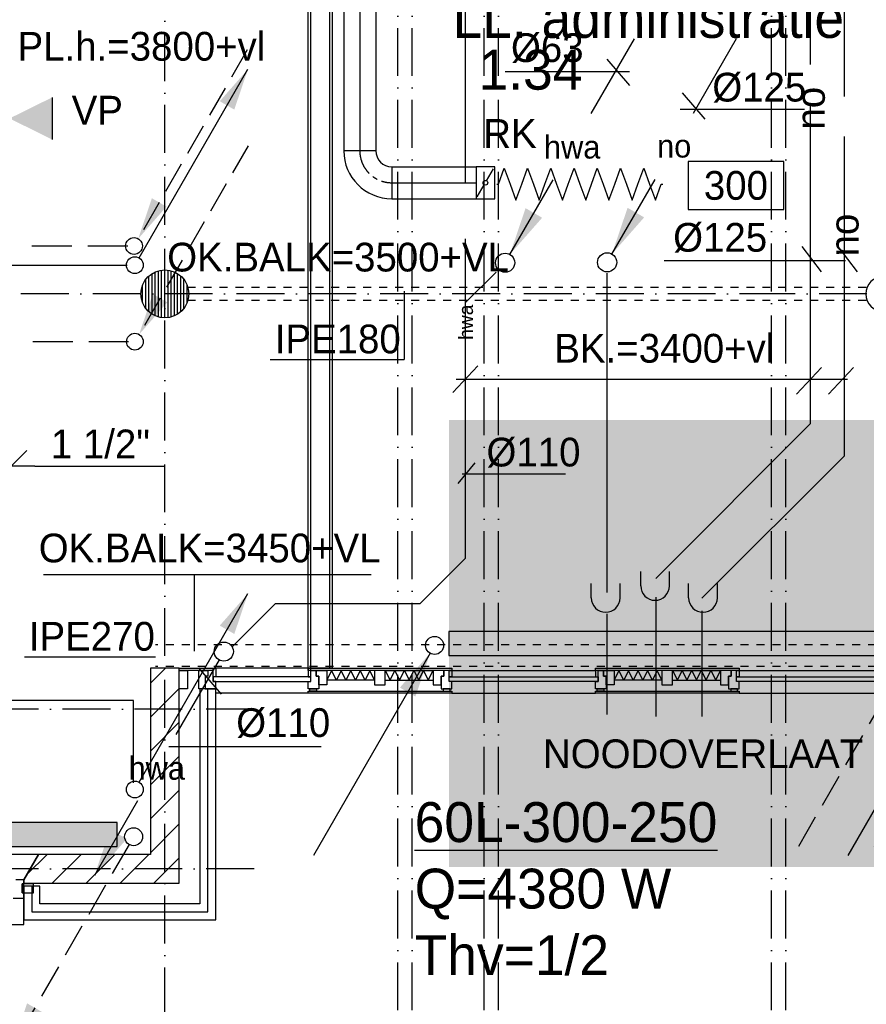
# Model space of a CAD drawing. Extents: x -41378 to 114803, y -24080 to 82188.
# Tile 30 of 137: x 14882 to 20185, y 11378 to 17545. Entities that reach past the tile are written whole.
import ezdxf
from ezdxf.enums import TextEntityAlignment as Align

# ---------------------------------------------------------------- set-up
doc = ezdxf.new("R2010")
doc.units = 0
doc.header["$LTSCALE"] = 50
for name, pattern in [('2322000', [45, 40, -5]), ('2322001', [45, 40, -5]), ('2322105', [47, 40, -7]), ('2322107', [2000, 1000, 1000]), ('2322108', [7, 5, -2]), ('2322122', [47, 40, -7]), ('CENTER2', [11.25, 7.5, -1.25, 1.25, -1.25]), ('CENTER4', [5, 3.125, -0.625, 0.625, -0.625]), ('DASHDOT', [9, 6, -1.5, 0, -1.5]), ('DOT2', [1.25, 0, -1.25]), ('HIDDEN', [2, 1, -1]), ('LURETOUR', [6, 4, -2])]:
    doc.linetypes.add(name, pattern=pattern)
doc.layers.get('0').update_dxf_attribs({"linetype": 'CONTINUOUS'})
for name, color, linetype in [('AL$7----_STRAMIEN', 1, 'DASHDOT'), ('AL21----_BUITENWAND', 4, 'CONTINUOUS'), ('AL21K---_ISOLATIE', 1, 'CONTINUOUS'), ('AL22----_BINNENWAND', 7, 'CONTINUOUS'), ('AL28----_KONSTRUKTIE', 3, 'CONTINUOUS'), ('AL31----_BUITENKOZ', 7, 'CONTINUOUS'), ('ALXA3---_VOLZWART', 14, 'CONTINUOUS'), ('ALXAA---_GEWBETON', 12, 'CONTINUOUS'), ('ALXAB---_PREFABBETON', 1, 'CONTINUOUS'), ('ALXOU---_GLAS', 7, 'CONTINUOUS'), ('BOUW', 8, 'CONTINUOUS'), ('MV-BINNENKOZIJN', 1, 'CONTINUOUS'), ('WI561---', 1, 'CONTINUOUS'), ('WL$1----', 3, 'CONTINUOUS'), ('WL521---', 4, 'CONTINUOUS'), ('WL5501--', 4, 'CONTINUOUS'), ('WL561---', 4, 'CONTINUOUS'), ('WL561---_AANVOER', 4, 'CONTINUOUS'), ('WL561---_RETOUR', 4, 'CONTINUOUS'), ('WL562---', 4, 'CONTINUOUS'), ('WL570---', 3, 'CONTINUOUS'), ('WL570---_HARTLIJN', 7, 'CONTINUOUS'), ('WL570---_RETOUR', 3, 'CONTINUOUS'), ('WM$1----', 1, 'CONTINUOUS'), ('WM521---', 1, 'CONTINUOUS'), ('WM561---', 1, 'CONTINUOUS'), ('WM570---', 1, 'CONTINUOUS')]:
    doc.layers.add(name, color=color, linetype=linetype)
doc.layers.get('0').freeze()
doc.styles.add('BURO-018', font='BUROFONT.shx', dxfattribs={"height": 90})
doc.styles.add('BURO-025', font='BUROFONT.shx', dxfattribs={"height": 250})

# ---------------------------------------------------------------- blocks, each defined once
blk = doc.blocks.new('CVHATCH4')
at = {"color": 0, "linetype": 'DOT2'}
blk.add_lwpolyline([(-0.5, 0, 1, 1, 0), (0.5, 0, 1, 1, 0)], format="xyseb", dxfattribs=at)
blk = doc.blocks.new('2322401')
at = {"color": 0, "linetype": 'CONTINUOUS'}
for p, q in [((-0.5, 0.5, 1), (-0.5, 0.5)), ((-0.5, 0.5, 1), (-0.5, -0.5, 1)), ((0.5, 0.5, 1), (-0.5, 0.5, 1)), ((0.5, 0.5), (-0.5, 0.5)), ((-0.5, 0.5), (-0.5, -0.5)), ((0.5, 0.5, 1), (0.5, 0.5)), ((0.5, -0.5, 1), (0.5, 0.5, 1)), ((0.5, -0.5), (0.5, 0.5)), ((-0.5, -0.5, 1), (-0.5, -0.5)), ((-0.5, -0.5, 1), (0.5, -0.5, 1)), ((-0.5, -0.5), (0.5, -0.5)), ((0.5, -0.5, 1), (0.5, -0.5))]:
    blk.add_line(p, q, dxfattribs=at)
blk = doc.blocks.new('LDV2108')
at = {"color": 0, "linetype": 'CONTINUOUS'}
for p, q in [((-0.25, -0.433), (-1.187, -2.057)), ((-1.562, -2.706), (-2.5, -4.33)), ((-2.875, -4.98), (-3.812, -6.603)), ((-4.187, -7.253), (-5.125, -8.877)), ((-5.5, -9.526), (-6.437, -11.15))]:
    blk.add_line(p, q, dxfattribs=at)
blk.add_lwpolyline([(-6.75, -11.691, 0, 1, 0), (-5.5, -9.526, 1, 1, 0)], format="xyseb", dxfattribs=at)
blk.add_circle((0, 0), 0.5, dxfattribs=at)
blk = doc.blocks.new('LDV4107')
at = {"color": 0, "linetype": 'CONTINUOUS'}
blk.add_line((-0.25, -0.433), (-6.75, -11.691), dxfattribs=at)
blk.add_lwpolyline([(-0.25, -0.433, 0, 1, 0), (-1.5, -2.598, 1, 1, 0)], format="xyseb", dxfattribs=at)
blk.add_circle((0, 0), 0.5, dxfattribs=at)
blk = doc.blocks.new('LU-ORND')
at = {"color": 0, "linetype": 'CONTINUOUS'}
for p, q in [((-3, 1.5), (-3, -1.5)), ((3, 1.5), (-3, 1.5)), ((3, -1.5), (3, 1.5)), ((-3, -1.5), (3, -1.5))]:
    blk.add_line(p, q, dxfattribs=at)
blk = doc.blocks.new('LU-1D-K-C8')
at = {"color": 0, "linetype": 'CONTINUOUS'}
for p, q in [((-0.5, 100), (0.5, 100)), ((-0.5, -100), (0.5, -100))]:
    blk.add_line(p, q, dxfattribs=at)
at = {"layer": 'WL570---_HARTLIJN', "linetype": 'CENTER2'}
blk.add_line((-0.5, 0), (0.5, 0), dxfattribs=at)
blk = doc.blocks.new('LU-1D-KL-C874')
at = {"color": 0, "linetype": 'CONTINUOUS'}
for p, q in [((-58.2, 100), (-58.2, -100)), ((58.2, 100), (-58.2, 100)), ((50.9, 87.4), (7.3, 12.6)), ((58.2, -100), (58.2, 100)), ((-7.3, -12.6), (-50.9, -87.4)), ((-58.2, -100), (58.2, -100))]:
    blk.add_line(p, q, dxfattribs=at)
blk.add_circle((0, 0), 14.6, dxfattribs=at)
blk = doc.blocks.new('LU-1D-B--1-C85AC8')
at = {"color": 0, "linetype": 'CONTINUOUS'}
for p, q in [((-200, -100), (-200, 100)), ((-100, -200), (100, -200))]:
    blk.add_line(p, q, dxfattribs=at)
for radius in [300, 100]:
    blk.add_arc((-200, -200), radius, 0, 90, dxfattribs=at)
at = {"layer": 'WL570---_HARTLIJN', "linetype": 'CENTER4'}
blk.add_arc((-200, -200), 200, 0, 90, dxfattribs=at)
blk = doc.blocks.new('LDV3108')
at = {"color": 0, "linetype": 'CONTINUOUS'}
for p, q in [((6.75, 11.691), (5.813, 10.068)), ((5.438, 9.418), (4.5, 7.794)), ((4.125, 7.145), (3.188, 5.521)), ((2.813, 4.871), (1.875, 3.248)), ((1.5, 2.598), (0.563, 0.974))]:
    blk.add_line(p, q, dxfattribs=at)
blk.add_lwpolyline([(0.25, 0.433, 0, 1, 0), (1.5, 2.598, 1, 1, 0)], format="xyseb", dxfattribs=at)
blk.add_circle((0, 0), 0.5, dxfattribs=at)
blk = doc.blocks.new('LDV1107')
at = {"color": 0, "linetype": 'CONTINUOUS'}
blk.add_line((0.25, 0.433), (6.75, 11.691), dxfattribs=at)
blk.add_lwpolyline([(6.75, 11.691, 0, 1, 0), (5.5, 9.526, 1, 1, 0)], format="xyseb", dxfattribs=at)
blk.add_circle((0, 0), 0.5, dxfattribs=at)
blk = doc.blocks.new('LDV3')
at = {"color": 0, "linetype": 'CONTINUOUS'}
for p, q in [((4.5, 7.794), (6.75, 11.691)), ((0.25, 0.433), (2.5, 4.33))]:
    blk.add_line(p, q, dxfattribs=at)
blk.add_lwpolyline([(0.25, 0.433, 0, 1, 0), (1.5, 2.598, 1, 1, 0)], format="xyseb", dxfattribs=at)
blk.add_circle((0, 0), 0.5, dxfattribs=at)
at = {"color": 0, "linetype": 'CONTINUOUS', "style": 'BURO-018'}
blk.add_attdef('LD_TEXT1', text='', height=1.8, dxfattribs=at).set_placement((3.5, 6.062), align=Align.MIDDLE)
blk = doc.blocks.new('LDV2')
at = {"color": 0, "linetype": 'CONTINUOUS'}
for p, q in [((-0.25, -0.433), (-2.5, -4.33)), ((-4.5, -7.794), (-6.75, -11.691))]:
    blk.add_line(p, q, dxfattribs=at)
blk.add_lwpolyline([(-6.75, -11.691, 0, 1, 0), (-5.5, -9.526, 1, 1, 0)], format="xyseb", dxfattribs=at)
blk.add_circle((0, 0), 0.5, dxfattribs=at)
at = {"color": 0, "linetype": 'CONTINUOUS', "style": 'BURO-018'}
blk.add_attdef('LD_TEXT1', text='', height=1.8, dxfattribs=at).set_placement((-3.5, -6.062), align=Align.MIDDLE)
blk = doc.blocks.new('LU-1D-F-C840E')
at = {"color": 0, "linetype": 'CONTINUOUS'}
for p, q in [((-509.6, 0), (-473.2, 100)), ((-473.2, 100), (-436.8, 0)), ((-364, 0), (-327.6, 100)), ((-327.6, 100), (-291.2, 0)), ((-218.4, 0), (-182, 100)), ((-182, 100), (-145.6, 0)), ((-72.8, 0), (-36.4, 100)), ((-36.4, 100), (0, 0)), ((72.8, 0), (109.2, 100)), ((109.2, 100), (145.6, 0)), ((218.4, 0), (254.8, 100)), ((254.8, 100), (291.2, 0)), ((364, 0), (400.4, 100)), ((400.4, 100), (436.8, 0)), ((-519.3, 0), (-509.6, 0)), ((-436.8, 0), (-400.4, -100)), ((-400.4, -100), (-364, 0)), ((-291.2, 0), (-254.8, -100)), ((-254.8, -100), (-218.4, 0)), ((-145.6, 0), (-109.2, -100)), ((-109.2, -100), (-72.8, 0)), ((0, 0), (36.4, -100)), ((36.4, -100), (72.8, 0)), ((145.6, 0), (182, -100)), ((182, -100), (218.4, 0)), ((291.2, 0), (327.6, -100)), ((327.6, -100), (364, 0)), ((436.8, 0), (473.2, -100)), ((473.2, -100), (509.6, 0)), ((509.6, 0), (519.3, 0))]:
    blk.add_line(p, q, dxfattribs=at)
blk = doc.blocks.new('CVHATCH1')
at = {"color": 0, "linetype": 'CONTINUOUS'}
blk.add_solid([(-0.5, -0.5), (0.5, -0.5), (-0.5, 0.5), (0.5, 0.5)], dxfattribs=at)
blk = doc.blocks.new('*U272', base_point=(14826.9, 14747.6))
at = {"color": 0, "linetype": 'CONTINUOUS'}
for p, q in [((14926.9, 14847.6), (14726.9, 14647.6)), ((14976.9, 14747.6), (14726.9, 14747.6)), ((14976.9, 14747.6), (15786.9, 14747.6))]:
    blk.add_line(p, q, dxfattribs=at)
at = {"color": 0, "linetype": 'CONTINUOUS', "style": 'BURO-018'}
blk.add_text('1 1/2"', height=180, dxfattribs=at).set_placement((15076.9, 14797.6))
blk = doc.blocks.new('CVRINFO2')
at = {"color": 0, "linetype": 'CONTINUOUS', "style": 'BURO-025'}
for tag, p in [('CV_TEXT125', (0, 0)), ('CV_TEXT225', (0, -4.167)), ('CV_TEXT325', (0, -8.333)), ('CV_TEXT425', (0, -12.5))]:
    blk.add_attdef(tag, p, '', height=2.5, dxfattribs=at)
blk = doc.blocks.new('2322001-5')
at = {"layer": 'WM$1----', "color": 0, "style": 'BURO-018'}
for p in [(19836.5, 16990.2), (20047.9, 16195.5)]:
    blk.add_text('no', height=180, rotation=90, dxfattribs=at).set_placement(p, align=Align.MIDDLE)
blk = doc.blocks.new('LDS')
at = {"color": 0, "linetype": 'CONTINUOUS'}
for p, q in [((0, 1), (1, 1)), ((0, -1), (1, -1))]:
    blk.add_line(p, q, dxfattribs=at)
blk.add_arc((0, 0), 1, 90, 270, dxfattribs=at)
blk = doc.blocks.new('2322122-2')
at = {"layer": 'WM521---', "color": 0, "style": 'BURO-018'}
blk.add_text('hwa', height=90, rotation=90, dxfattribs=at).set_placement((17674.8, 15649.9), align=Align.MIDDLE)

msp = doc.modelspace()

# ---------------------------------------------------------------- hatches: boundary and pattern name
at = {"layer": 'WL570---'}
h = msp.add_hatch(color=1, dxfattribs=at)
h.paths.add_polyline_path([(15085.7, 17058.2), (14820.9, 16927.4), (15085.7, 16927.4)])
h.paths.add_polyline_path([(15085.7, 16927.4), (14820.9, 16927.4), (14820.9, 16924.8), (15085.7, 16794)])

# ---------------------------------------------------------------- linework, layer by layer
at = {"layer": 'AL$7----_STRAMIEN', "color": 1}
for p, q in [((16350.1, 13227.3), (-1873.3, 13227.3)), ((16350.1, 12227.3), (-1873.3, 12227.3))]:
    msp.add_line(p, q, dxfattribs=at)
at = {"layer": 'AL$7----_STRAMIEN'}
for points in [[(17250, 10891), (17250, 48830.7)], [(17341, 10891), (17341, 48830.7)], [(17791, 10891), (17791, 48830.7)], [(17882, 10891), (17882, 48830.7)], [(19591, 10891), (19591, 48830.7)], [(19682, 10891), (19682, 48830.7)]]:
    msp.add_lwpolyline(points, dxfattribs=at)
at = {"layer": 'AL$7----_STRAMIEN', "color": 1}
for points in [[(15791, 10859.1), (15791, 23614.5)], [(67449.7, 15827.3), (19691, 15827.3), (-1873.3, 15827.3)]]:
    msp.add_lwpolyline(points, dxfattribs=at)
at = {"layer": 'AL21----_BUITENWAND', "color": 8}
for p, q in [((16111, 13354.3), (16011, 13354.3)), ((16011, 13354.3), (16011, 12007.3)), ((16111, 11907.3), (16111, 13354.3)), ((14908, 12117.3), (14908, 11907.3)), ((15008, 12117.3), (14908, 12117.3)), ((15008, 12007.3), (15008, 12117.3)), ((16011, 12007.3), (15008, 12007.3)), ((14908, 11907.3), (16111, 11907.3))]:
    msp.add_line(p, q, dxfattribs=at)
at = {"layer": 'AL21K---_ISOLATIE', "color": 8, "linetype": 'CONTINUOUS'}
for p, q in [((17105, 13468.3), (16805.5, 13468.3)), ((16835.4, 13468.3), (16805.5, 13408.3)), ((16865.4, 13408.3), (16835.4, 13468.3)), ((16895.3, 13468.3), (16865.4, 13408.3)), ((16925.3, 13408.3), (16895.3, 13468.3)), ((16955.2, 13468.3), (16925.3, 13408.3)), ((16985.2, 13408.3), (16955.2, 13468.3)), ((17015.1, 13468.3), (16985.2, 13408.3)), ((17045.1, 13408.3), (17015.1, 13468.3)), ((17075, 13468.3), (17045.1, 13408.3)), ((17105, 13408.3), (17075, 13468.3)), ((17172, 13468.3), (17471.5, 13468.3)), ((17172, 13468.3), (17201.9, 13408.3)), ((17201.9, 13408.3), (17231.9, 13468.3)), ((17231.9, 13468.3), (17261.8, 13408.3)), ((17261.8, 13408.3), (17291.8, 13468.3)), ((17291.8, 13468.3), (17321.7, 13408.3)), ((17321.7, 13408.3), (17351.7, 13468.3)), ((17351.7, 13468.3), (17381.6, 13408.3)), ((17381.6, 13408.3), (17411.6, 13468.3)), ((17411.6, 13468.3), (17441.5, 13408.3)), ((17441.5, 13408.3), (17471.5, 13468.3)), ((18905, 13468.3), (18605.5, 13468.3)), ((18635.4, 13468.3), (18605.5, 13408.3)), ((18665.4, 13408.3), (18635.4, 13468.3)), ((18695.3, 13468.3), (18665.4, 13408.3)), ((18725.3, 13408.3), (18695.3, 13468.3)), ((18755.2, 13468.3), (18725.3, 13408.3)), ((18785.2, 13408.3), (18755.2, 13468.3)), ((18815.1, 13468.3), (18785.2, 13408.3)), ((18845.1, 13408.3), (18815.1, 13468.3)), ((18875, 13468.3), (18845.1, 13408.3)), ((18905, 13408.3), (18875, 13468.3)), ((18972, 13468.3), (19271.5, 13468.3)), ((18972, 13468.3), (19001.9, 13408.3)), ((19001.9, 13408.3), (19031.9, 13468.3)), ((19031.9, 13468.3), (19061.8, 13408.3)), ((19061.8, 13408.3), (19091.8, 13468.3)), ((19091.8, 13468.3), (19121.7, 13408.3)), ((19121.7, 13408.3), (19151.7, 13468.3)), ((19151.7, 13468.3), (19181.6, 13408.3)), ((19181.6, 13408.3), (19211.6, 13468.3)), ((19211.6, 13468.3), (19241.5, 13408.3)), ((19241.5, 13408.3), (19271.5, 13468.3)), ((17105, 13408.3), (16805.5, 13408.3)), ((17172, 13408.3), (17471.5, 13408.3)), ((18905, 13408.3), (18605.5, 13408.3)), ((18972, 13408.3), (19271.5, 13408.3))]:
    msp.add_line(p, q, dxfattribs=at)
at = {"layer": 'AL22----_BINNENWAND', "color": 8}
for p, q in [((16688.5, 13483.3), (16688.5, 19093.3)), ((16838.5, 19093.3), (16838.5, 13483.3)), ((16838.5, 13483.3), (16688.5, 13483.3))]:
    msp.add_line(p, q, dxfattribs=at)
at = {"layer": 'AL22----_BINNENWAND', "color": 8, "linetype": 'CONTINUOUS'}
for p, q in [((16703.5, 19093.3), (16703.5, 13483.3)), ((16823.5, 19093.3), (16823.5, 13483.3))]:
    msp.add_line(p, q, dxfattribs=at)
at = {"layer": 'AL28----_KONSTRUKTIE', "color": 8, "linetype": 'CONTINUOUS'}
for p, q in [((15701, 13483.3), (15701, 13483.3)), ((15701, 13483.3), (15701, 12317.3)), ((15881, 13483.3), (15701, 13483.3)), ((15881, 13297.3), (15881, 13483.3)), ((15881, 12137.3), (15881, 13297.3)), ((15000.4, 12317.3), (14908, 12157.3)), ((15701, 12317.3), (15000.4, 12317.3)), ((14908, 12157.3), (14908, 12137.3)), ((14908, 12137.3), (15881, 12137.3))]:
    msp.add_line(p, q, dxfattribs=at)
at = {"layer": 'AL28----_KONSTRUKTIE', "color": 8}
msp.add_circle((15791, 15827.3), 150, dxfattribs=at)
for start, end in [(0, 180), (180, 0)]:
    msp.add_arc((20291, 15827.3), 109.5, start, end, dxfattribs=at)
at = {"layer": 'AL31----_BUITENKOZ', "color": 8}
for p, q in [((15881, 13468.3), (15881, 13483.3)), ((15881, 13483.3), (16094, 13483.3)), ((15881, 13354.3), (15881, 13468.3)), ((15881, 13468.3), (15933, 13468.3)), ((16094, 13468.3), (15881, 13468.3)), ((15933, 13468.3), (15933, 13354.3)), ((16005, 13354.3), (16005, 13468.3)), ((16005, 13468.3), (16061, 13468.3)), ((16061, 13468.3), (16061, 13433.3)), ((16094, 13468.3), (16061, 13468.3)), ((16061, 13468.3), (16061, 13433.3)), ((16094, 13483.3), (16094, 13468.3)), ((16094, 13429.3), (16094, 13483.3)), ((16094, 13483.3), (16111, 13483.3)), ((16094, 13399.3), (16094, 13468.3)), ((16688.5, 13483.3), (16111, 13483.3)), ((16111, 13483.3), (16111, 13429.3)), ((16688.5, 13468.3), (16688.5, 13483.3)), ((16688.5, 13483.3), (17588.5, 13483.3)), ((16705.5, 13483.3), (16688.5, 13483.3)), ((16688.5, 13483.3), (16688.5, 13429.3)), ((17588.5, 13468.3), (16688.5, 13468.3)), ((16705.5, 13429.3), (16705.5, 13483.3)), ((16705.5, 13468.3), (16738.5, 13468.3)), ((16705.5, 13399.3), (16705.5, 13468.3)), ((16738.5, 13468.3), (16738.5, 13433.3)), ((16738.5, 13433.3), (16738.5, 13468.3)), ((16738.5, 13468.3), (16805.5, 13468.3)), ((16805.5, 13468.3), (16805.5, 13378.3)), ((17105, 13468.3), (17105, 13378.3)), ((17172, 13468.3), (17105, 13468.3)), ((17172, 13378.3), (17172, 13468.3)), ((17471.5, 13468.3), (17471.5, 13378.3)), ((17538.5, 13468.3), (17471.5, 13468.3)), ((17571.5, 13468.3), (17538.5, 13468.3)), ((17538.5, 13468.3), (17538.5, 13433.3)), ((17538.5, 13433.3), (17538.5, 13468.3)), ((17571.5, 13429.3), (17571.5, 13468.3)), ((17571.5, 13468.3), (17588.5, 13468.3)), ((17571.5, 13399.3), (17571.5, 13468.3)), ((17588.5, 13483.3), (17588.5, 13468.3)), ((17588.5, 13468.3), (18488.5, 13468.3)), ((17588.5, 13468.3), (17588.5, 13429.3)), ((18488.5, 13468.3), (18488.5, 13483.3)), ((18488.5, 13483.3), (19388.5, 13483.3)), ((18505.5, 13468.3), (18488.5, 13468.3)), ((18488.5, 13468.3), (18488.5, 13429.3)), ((19388.5, 13468.3), (18488.5, 13468.3)), ((18505.5, 13429.3), (18505.5, 13468.3)), ((18505.5, 13468.3), (18538.5, 13468.3)), ((18505.5, 13399.3), (18505.5, 13468.3)), ((18538.5, 13468.3), (18538.5, 13433.3)), ((18538.5, 13433.3), (18538.5, 13468.3)), ((18538.5, 13468.3), (18605.5, 13468.3)), ((18605.5, 13468.3), (18605.5, 13378.3)), ((18905, 13468.3), (18905, 13378.3)), ((18972, 13468.3), (18905, 13468.3)), ((18972, 13378.3), (18972, 13468.3)), ((19271.5, 13468.3), (19271.5, 13378.3)), ((19338.5, 13468.3), (19271.5, 13468.3)), ((19338.5, 13433.3), (19338.5, 13468.3)), ((19371.5, 13468.3), (19338.5, 13468.3)), ((19338.5, 13468.3), (19338.5, 13433.3)), ((19371.5, 13429.3), (19371.5, 13468.3)), ((19371.5, 13468.3), (19388.5, 13468.3)), ((19371.5, 13399.3), (19371.5, 13468.3)), ((19388.5, 13483.3), (19388.5, 13468.3)), ((19388.5, 13468.3), (20288.5, 13468.3)), ((19388.5, 13468.3), (19388.5, 13429.3)), ((16061, 13433.3), (16044, 13433.3)), ((16044, 13433.3), (16044, 13354.3)), ((16061, 13433.3), (16044, 13433.3)), ((16044, 13433.3), (16044, 13354.3)), ((16111, 13429.3), (16094, 13429.3)), ((16111, 13399.3), (16094, 13399.3)), ((16111, 13354.3), (16111, 13399.3)), ((16688.5, 13429.3), (16705.5, 13429.3)), ((16688.5, 13354.3), (16688.5, 13399.3)), ((16688.5, 13399.3), (16705.5, 13399.3)), ((16738.5, 13433.3), (16755.5, 13433.3)), ((16755.5, 13433.3), (16738.5, 13433.3)), ((16755.5, 13433.3), (16755.5, 13354.3)), ((16755.5, 13378.3), (16755.5, 13433.3)), ((17538.5, 13433.3), (17521.5, 13433.3)), ((17521.5, 13433.3), (17521.5, 13354.3)), ((17521.5, 13378.3), (17521.5, 13433.3)), ((17521.5, 13433.3), (17538.5, 13433.3)), ((17588.5, 13429.3), (17571.5, 13429.3)), ((17588.5, 13399.3), (17571.5, 13399.3)), ((17588.5, 13354.3), (17588.5, 13399.3)), ((18488.5, 13429.3), (18505.5, 13429.3)), ((18488.5, 13354.3), (18488.5, 13399.3)), ((18488.5, 13399.3), (18505.5, 13399.3)), ((18538.5, 13433.3), (18555.5, 13433.3)), ((18555.5, 13433.3), (18538.5, 13433.3)), ((18555.5, 13433.3), (18555.5, 13354.3)), ((18555.5, 13378.3), (18555.5, 13433.3)), ((19321.5, 13378.3), (19321.5, 13433.3)), ((19321.5, 13433.3), (19338.5, 13433.3)), ((19338.5, 13433.3), (19321.5, 13433.3)), ((19321.5, 13433.3), (19321.5, 13354.3)), ((19388.5, 13429.3), (19371.5, 13429.3)), ((19388.5, 13399.3), (19371.5, 13399.3)), ((19388.5, 13354.3), (19388.5, 13399.3)), ((15933, 13354.3), (15881, 13354.3)), ((16044, 13354.3), (16005, 13354.3)), ((16044, 13354.3), (16111, 13354.3)), ((16688.5, 13327.3), (16111, 13327.3)), ((16755.5, 13354.3), (16688.5, 13354.3)), ((16688.5, 13327.3), (16688.5, 13339.3)), ((16688.5, 13339.3), (17588.5, 13339.3)), ((17588.5, 13327.3), (16688.5, 13327.3)), ((16698.5, 13339.3), (16698.5, 13354.3)), ((16698.5, 13354.3), (16741.5, 13354.3)), ((16741.5, 13339.3), (16698.5, 13339.3)), ((16741.5, 13354.3), (16741.5, 13339.3)), ((16805.5, 13378.3), (16755.5, 13378.3)), ((17105, 13378.3), (17172, 13378.3)), ((17471.5, 13378.3), (17521.5, 13378.3)), ((17521.5, 13354.3), (17588.5, 13354.3)), ((17535.5, 13354.3), (17535.5, 13339.3)), ((17578.5, 13354.3), (17535.5, 13354.3)), ((17535.5, 13339.3), (17578.5, 13339.3)), ((17578.5, 13339.3), (17578.5, 13354.3)), ((17588.5, 13339.3), (17588.5, 13327.3)), ((17588.5, 13327.3), (18488.5, 13327.3)), ((18555.5, 13354.3), (18488.5, 13354.3)), ((18488.5, 13327.3), (18488.5, 13339.3)), ((18488.5, 13339.3), (19388.5, 13339.3)), ((19388.5, 13327.3), (18488.5, 13327.3)), ((18498.5, 13339.3), (18498.5, 13354.3)), ((18498.5, 13354.3), (18541.5, 13354.3)), ((18541.5, 13339.3), (18498.5, 13339.3)), ((18541.5, 13354.3), (18541.5, 13339.3)), ((18605.5, 13378.3), (18555.5, 13378.3)), ((18905, 13378.3), (18972, 13378.3)), ((19271.5, 13378.3), (19321.5, 13378.3)), ((19321.5, 13354.3), (19388.5, 13354.3)), ((19335.5, 13354.3), (19335.5, 13339.3)), ((19378.5, 13354.3), (19335.5, 13354.3)), ((19335.5, 13339.3), (19378.5, 13339.3)), ((19378.5, 13339.3), (19378.5, 13354.3)), ((19388.5, 13339.3), (19388.5, 13327.3)), ((19388.5, 13327.3), (20288.5, 13327.3)), ((15000.4, 12317.3), (13940.6, 12317.3)), ((14908, 12157.3), (15000.4, 12317.3)), ((14908, 11877.3), (14908, 12157.3)), ((14898, 12132.3), (14898, 12076.3)), ((14969, 12132.3), (14898, 12132.3)), ((14969, 12076.3), (14969, 12132.3)), ((14898, 12076.3), (14969, 12076.3)), ((14033, 11877.3), (14908, 11877.3))]:
    msp.add_line(p, q, dxfattribs=at)
at = {"layer": 'AL31----_BUITENKOZ', "color": 8, "linetype": 'CONTINUOUS'}
for p, q in [((14908, 12157.3), (14858, 12157.3)), ((14908, 12132.3), (14908, 12157.3)), ((14898, 12076.3), (14898, 12132.3)), ((14898, 12132.3), (14908, 12132.3)), ((14908, 12132.3), (14908, 12132.3)), ((14841, 12043.3), (14908, 12043.3)), ((14908, 12076.3), (14898, 12076.3)), ((14908, 12043.3), (14908, 12076.3))]:
    msp.add_line(p, q, dxfattribs=at)
at = {"layer": 'ALXA3---_VOLZWART', "color": 8}
for p, q in [((16061, 11957.3), (16061, 13354.3)), ((14958, 12117.3), (14958, 11957.3)), ((14958, 11957.3), (16061, 11957.3))]:
    msp.add_line(p, q, dxfattribs=at)
at = {"layer": 'ALXAA---_GEWBETON', "color": 8}
for p, q in [((15751, 15682.8), (15751, 15971.9)), ((15771, 15678.7), (15771, 15976)), ((15791, 15677.3), (15791, 15977.3)), ((15811, 15678.7), (15811, 15976)), ((15831, 15682.8), (15831, 15971.9)), ((15671, 15737.3), (15671, 15917.3)), ((15691, 15715.5), (15691, 15939.1)), ((15711, 15700.4), (15711, 15954.2)), ((15731, 15689.9), (15731, 15964.8)), ((15851, 15689.9), (15851, 15964.8)), ((15871, 15700.4), (15871, 15954.2)), ((15891, 15715.5), (15891, 15939.1)), ((15911, 15737.3), (15911, 15917.3)), ((15651, 15773.5), (15651, 15881.2)), ((15931, 15773.5), (15931, 15881.2))]:
    msp.add_line(p, q, dxfattribs=at)
at = {"layer": 'ALXAB---_PREFABBETON', "color": 8}
for p, q in [((15701, 13388.6), (15795.8, 13483.3)), ((15701, 13176.4), (15881, 13356.4)), ((15701, 12964.3), (15881, 13144.3)), ((15701, 12752.2), (15881, 12932.2)), ((15701, 12540), (15881, 12720)), ((15701, 12327.9), (15881, 12507.9)), ((14927.1, 12190.4), (15054, 12317.3)), ((15086.2, 12137.3), (15266.2, 12317.3)), ((15298.3, 12137.3), (15478.3, 12317.3)), ((15510.4, 12137.3), (15690.4, 12317.3)), ((15722.6, 12137.3), (15881, 12295.8))]:
    msp.add_line(p, q, dxfattribs=at)
at = {"layer": 'ALXOU---_GLAS', "color": 8}
for p, q in [((16705.5, 13429.3), (16094, 13429.3)), ((16094, 13429.3), (16094, 13399.3)), ((16094, 13399.3), (16705.5, 13399.3)), ((16705.5, 13399.3), (16705.5, 13429.3)), ((17571.5, 13399.3), (17571.5, 13429.3)), ((17571.5, 13429.3), (18505.5, 13429.3)), ((18505.5, 13399.3), (17571.5, 13399.3)), ((18505.5, 13429.3), (18505.5, 13399.3)), ((19371.5, 13399.3), (19371.5, 13429.3)), ((19371.5, 13429.3), (20305.5, 13429.3)), ((20305.5, 13399.3), (19371.5, 13399.3))]:
    msp.add_line(p, q, dxfattribs=at)
at = {"layer": 'BOUW', "color": 1}
for p, q in [((17084.4, 14068.1), (15030.1, 14068.1)), ((15977.6, 13589.9), (15977.6, 14068.1))]:
    msp.add_line(p, q, dxfattribs=at)
at = {"layer": 'MV-BINNENKOZIJN'}
for p, q in [((17290.5, 15845), (17290.5, 15416.2)), ((16451.7, 15416.2), (17290.5, 15416.2)), ((14911.3, 13554.2), (15733.3, 13554.2))]:
    msp.add_line(p, q, dxfattribs=at)
at = {"layer": 'MV-BINNENKOZIJN', "color": 2, "linetype": 'HIDDEN'}
for p, q in [((45747.2, 13629.8), (15733, 13629.8)), ((45747.2, 13494.8), (15733, 13494.8))]:
    msp.add_line(p, q, dxfattribs=at)
for points in [[(20183.9, 15868.4), (15936.2, 15868.4)], [(20183.9, 15786.2), (15936.2, 15786.2)]]:
    msp.add_lwpolyline(points, dxfattribs=at)
at = {"layer": 'WL$1----', "linetype": '2322001'}
for p, q in [((20047.9, 14813.3), (20047.9, 33327.8)), ((19836.5, 15014.8), (19836.5, 25715.6))]:
    msp.add_line(p, q, dxfattribs=at)
at = {"layer": 'WL$1----', "linetype": '2322000'}
for p, q in [((18560.6, 15957.6), (18560.6, 13936.8)), ((18867, 13927.4), (18867, 13179.8)), ((18560.6, 13824.3), (18560.6, 13192.3)), ((19155.8, 13843.1), (19155.8, 13179.8))]:
    msp.add_line(p, q, dxfattribs=at)
at = {"layer": 'WL521---', "linetype": '2322122'}
for p, q in [((17674.8, 14171.4), (17674.8, 33578.5)), ((16483.3, 13887.8), (17391.2, 13887.8))]:
    msp.add_line(p, q, dxfattribs=at)
at = {"layer": 'WL5501--', "linetype": '2322105'}
for p, q in [((17865.7, 15964.4), (17674.8, 15773.5)), ((18867, 14045.3), (19836.5, 15014.8)), ((19155.8, 13921.1), (20047.9, 14813.3)), ((17674.8, 14171.4), (17391.2, 13887.8)), ((16483.3, 13887.8), (16213.1, 13617.6))]:
    msp.add_line(p, q, dxfattribs=at)
at = {"layer": 'WL561---_AANVOER', "linetype": '2322107'}
for p, q in [((14826.9, 16006.4), (15554.9, 16006.4)), ((15594.6, 13280.2), (14826.9, 13280.2)), ((15594.6, 12765.7), (15594.6, 13280.2))]:
    msp.add_line(p, q, dxfattribs=at)
at = {"layer": 'WL561---_RETOUR', "linetype": '2322108'}
for p, q in [((15558.5, 16125.8), (14908.7, 16125.8)), ((15564.2, 15526.4), (14908.7, 15526.4))]:
    msp.add_line(p, q, dxfattribs=at)
at = {"layer": 'WL570---', "color": 1}
for p, q in [((15085.7, 17058.2), (15085.7, 16794)), ((17594.9, 15209.2), (17751.4, 15376.1)), ((19747.9, 15198.8), (19904.5, 15365.6)), ((19948.2, 15198.8), (20104.8, 15365.6)), ((17615.8, 15292.6), (20066.3, 15292.6))]:
    msp.add_line(p, q, dxfattribs=at)
at = {"layer": 'WM$1----'}
for p, q in [((18560.4, 17298.3), (18701.9, 17133.4)), ((17923.8, 17220.6), (18701.8, 17220.6)), ((19031.9, 17086.3), (19173.4, 16921.3)), ((19020, 16985), (19798, 16985)), ((19781.6, 16124.6), (19903.1, 15965.7)), ((20007, 16124.6), (20128.4, 15965.7)), ((18919.7, 16036.2), (20054, 16036.2)), ((17629.1, 14640.6), (17735.1, 14770.1)), ((17652.6, 14699.5), (18301, 14699.5)), ((16001.9, 13485.3), (16143.3, 13320.3)), ((15816.6, 12993.6), (16771.3, 12993.6))]:
    msp.add_line(p, q, dxfattribs=at)

# ---------------------------------------------------------------- block references
at = {"layer": 'WI561---'}
ref = msp.add_blockref('CVRINFO2', (17356, 12394.3), dxfattribs=dict(at, xscale=100, yscale=100, zscale=100))
ref.add_attrib('CV_TEXT125', '%%u60L-300-250', (17356, 12394.3), dxfattribs={"layer": '0', "color": 2, "linetype": 'CONTINUOUS', "height": 250, "style": 'BURO-025'})
ref.add_attrib('CV_TEXT225', 'Q=4380 W', (17356, 11977.7), dxfattribs={"layer": '0', "color": 2, "linetype": 'CONTINUOUS', "height": 250, "style": 'BURO-025'})
ref.add_attrib('CV_TEXT325', 'Thv=1/2', (17356, 11561), dxfattribs={"layer": '0', "color": 2, "linetype": 'CONTINUOUS', "height": 250, "style": 'BURO-025'})
at = {"layer": 'WL$1----', "color": 2}
ref = msp.add_blockref('LDV3', (18561.6, 16024.8), dxfattribs=dict(at, xscale=120, yscale=120, zscale=120))
ref.add_attrib('LD_TEXT1', 'no', dxfattribs={"layer": '0', "color": 1, "linetype": 'CONTINUOUS', "height": 144, "style": 'BURO-018'}).set_placement((18981.6, 16752.3), align=Align.MIDDLE)
at = {"layer": 'WL521---', "color": 2}
ref = msp.add_blockref('LDV3', (17922.6, 16022.5), dxfattribs=dict(at, xscale=120, yscale=120, zscale=120))
ref.add_attrib('LD_TEXT1', 'hwa', dxfattribs={"layer": '0', "color": 1, "linetype": 'CONTINUOUS', "height": 144, "style": 'BURO-018'}).set_placement((18342.6, 16749.9), align=Align.MIDDLE)
ref = msp.add_blockref('LDV2', (16160.4, 13587.2), dxfattribs=dict(at, xscale=120, yscale=120, zscale=120))
ref.add_attrib('LD_TEXT1', 'hwa', dxfattribs={"layer": '0', "color": 1, "linetype": 'CONTINUOUS', "height": 144, "style": 'BURO-018'}).set_placement((15740.4, 12859.7), align=Align.MIDDLE)
at = {"layer": 'WL561---', "xscale": 2800, "yscale": 150}
for name, p, zscale, rotation in [('CVHATCH4', (21304, 19549.9), 2800, 270.0000000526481), ('CVHATCH4', (18970.5, 13637.2), 2800, 5.264812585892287e-08), ('2322401', (18970.5, 13637.2), 900, 5.264812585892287e-08)]:
    msp.add_blockref(name, p, dxfattribs=dict(at, zscale=zscale, rotation=rotation))
at = {"layer": 'WL561---', "xscale": 2240, "yscale": 150}
for name, zscale in [('2322401', 400), ('CVHATCH1', 2240)]:
    msp.add_blockref(name, (14372.9, 12441.9), dxfattribs=dict(at, zscale=zscale))
at = {"layer": 'WL561---_AANVOER', "color": 2}
for name, p, xscale, yscale, zscale in [('LDV1107', (15603.2, 16007.5), 105, 105, 105), ('LDV1107', (15603.2, 12723.6), 105, 105, 105), ('LDV4107', (17480.9, 13625.9), 112.5, 112.5, 112.5), ('LDV4107', (20827.9, 13625.9), 112.5, 112.5, 112.5)]:
    msp.add_blockref(name, p, dxfattribs=dict(at, xscale=xscale, yscale=yscale, zscale=zscale))
at = {"layer": 'WL561---_RETOUR', "color": 2}
for name, p, xscale, yscale, zscale in [('LDV3108', (15598, 16127.3), 105, 105, 105), ('LDV3108', (15603.7, 15527.9), 105, 105, 105), ('LDV2108', (20484.3, 13621.2), 112.5, 112.5, 112.5), ('LDV2108', (20958.2, 13621.2), 112.5, 112.5, 112.5), ('LDV2108', (15595.5, 12428), 112.5, 112.5, 112.5)]:
    msp.add_blockref(name, p, dxfattribs=dict(at, xscale=xscale, yscale=yscale, zscale=zscale))
at = {"layer": 'WL562---', "color": 2, "linetype": 'CONTINUOUS', "xscale": 90, "yscale": 90, "zscale": 90, "rotation": 90}
for p in [(18862, 13998.4), (18552.4, 13923.4), (19162.2, 13923.4)]:
    msp.add_blockref('LDS', p, dxfattribs=at)
at = {"layer": 'WL570---_RETOUR', "linetype": 'LURETOUR', "xscale": 4621.333439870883, "rotation": 270}
msp.add_blockref('LU-1D-K-C8', (17012.2, 19034.2), dxfattribs=at)
at = {"layer": 'WL570---_RETOUR', "linetype": 'LURETOUR', "rotation": 180}
msp.add_blockref('LU-1D-B--1-C85AC8', (17012.2, 16523.6), dxfattribs=at)
at = {"layer": 'WL570---_RETOUR', "linetype": 'LURETOUR', "xscale": 529.3113138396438}
msp.add_blockref('LU-1D-K-C8', (17476.6, 16523.6), dxfattribs=at)
at = {"layer": 'WL570---_RETOUR', "linetype": 'CONTINUOUS', "rotation": 180}
msp.add_blockref('LU-1D-KL-C874', (17799.4, 16523.6), dxfattribs=at)
at = {"layer": 'WL570---_RETOUR', "linetype": 'LURETOUR'}
msp.add_blockref('LU-1D-F-C840E', (18390.8, 16514.3), dxfattribs=at)
at = {"layer": 'WM$1----'}
msp.add_blockref('2322001-5', (0, 0), dxfattribs=at)
at = {"layer": 'WM521---'}
msp.add_blockref('2322122-2', (0, 0), dxfattribs=at)
at = {"layer": 'WM561---'}
msp.add_blockref('*U272', (14826.9, 14747.6), dxfattribs=at)
at = {"layer": 'WM570---', "color": 1}
ref = msp.add_blockref('LU-ORND', (19368.3, 16506.9), dxfattribs=dict(at, xscale=100, yscale=100, zscale=100))
ref.add_attrib('LU_TEXT1', '300', dxfattribs={"layer": '0', "color": 1, "linetype": 'CONTINUOUS', "height": 180, "style": 'BURO-018'}).set_placement((19368.3, 16506.9), align=Align.MIDDLE)

# ---------------------------------------------------------------- texts
at = {"layer": 'BOUW', "style": 'BURO-025'}
for s, p in [(' LL. administratie', (17500.4, 17430.6)), ('1.34', (17756.2, 17106.3))]:
    msp.add_text(s, height=250, dxfattribs=at).set_placement(p)
at = {"layer": 'BOUW', "color": 1, "style": 'BURO-018'}
for s, p in [('PL.h.=3800+vl', (14868.2, 17288.1)), ('RK', (17785.7, 16742)), ('OK.BALK=3500+VL', (15805.9, 15967.7)), ('IPE180', (16479.4, 15455.1)), ('OK.BALK=3450+VL', (15001.3, 14146.1)), ('IPE270', (14939, 13593))]:
    msp.add_text(s, height=180, dxfattribs=at).set_placement(p)
at = {"layer": 'WL521---', "color": 1, "style": 'BURO-018'}
msp.add_text('NOODOVERLAAT', height=180, dxfattribs=at).set_placement((18159.7, 12857.4))
at = {"layer": 'WL570---', "color": 1, "style": 'BURO-018'}
for s, p in [('VP', (15207.6, 16887.8)), ('BK.=3400+vl', (18230.8, 15396.9))]:
    msp.add_text(s, height=180, dxfattribs=at).set_placement(p)
at = {"layer": 'WM$1----', "color": 1, "style": 'BURO-018'}
for s, p in [('%%C63', (17959.1, 17279.5)), ('%%C125', (19220.4, 17032.1)), ('%%C125', (18975.2, 16091.7)), ('%%C110', (17805.9, 14746.6)), ('%%C110', (16238.2, 13052.5))]:
    msp.add_text(s, height=180, dxfattribs=at).set_placement(p)

doc.saveas('drawing.dxf')
